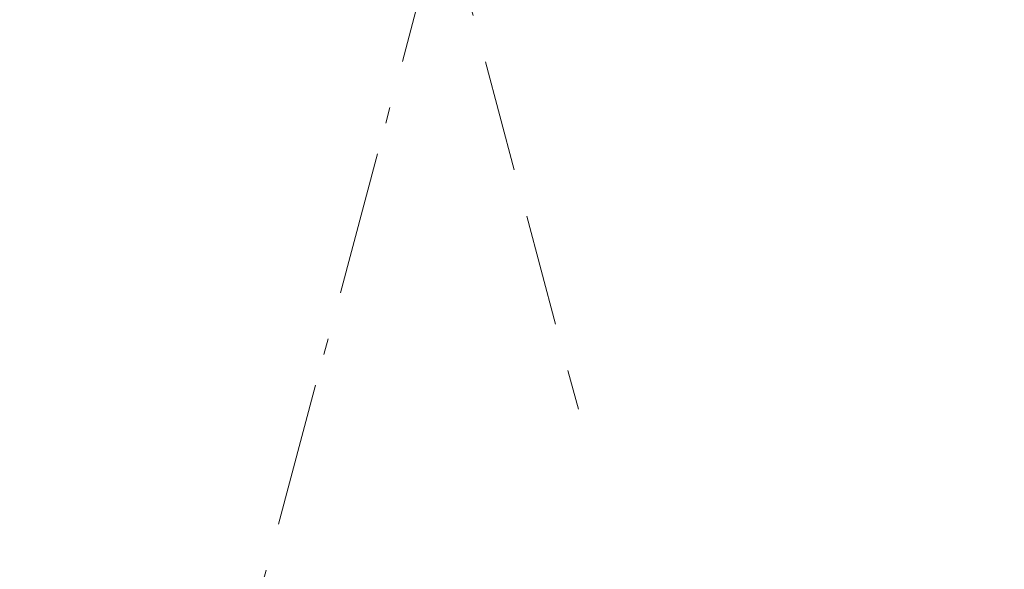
# Model space of a CAD drawing. Header units: millimetres. Extents: x -62314 to 79800, y -34032 to 28340.
# Tile 41 of 256: x 48771 to 50949, y -26558 to -25344. Entities that reach past the tile are written whole.
import ezdxf

# ---------------------------------------------------------------- set-up
doc = ezdxf.new("R2010")
doc.units = ezdxf.units.MM
doc.header["$LTSCALE"] = 508
doc.linetypes.add('Dash Style-2', pattern=[0.694425, 0.48607, -0.208355])
doc.linetypes.add('Dash Style-6', pattern=[1.04164, 0.625, -0.20828, 0.06943, -0.13893])
for name, color, linetype, lineweight in [('(00) tekening-stramien-algemeen', 7, 'Dash Style-6', 0), ('(04) bouwaanvraag-brandweer-bestaand-WBDBO 60min', 1, 'Dash Style-2', 0), ('None', 7, 'Continuous', 0)]:
    doc.layers.add(name, color=color, linetype=linetype, lineweight=lineweight)

# ---------------------------------------------------------------- blocks, each defined once
blk = doc.blocks.new('blok B 01 (2D)')
at = {"layer": '(04) bouwaanvraag-brandweer-bestaand-WBDBO 60min', "color": 6, "lineweight": 0, "transparency": 33554687}
blk.add_line((54605, 0), (55355, -1299.1), dxfattribs=at)
blk = doc.blocks.new('Stramien blok B')
at = {"layer": '(00) tekening-stramien-algemeen', "color": 2, "lineweight": 0, "transparency": 33554687}
blk.add_line((54510, 1818.9), (54510, -14997.6), dxfattribs=at)

msp = doc.modelspace()

# ---------------------------------------------------------------- block references
at = {"layer": 'None', "color": 17, "transparency": 33554687}
for name, p, rotation in [('blok B 01 (2D)', (-3125.94, -10622.93), 344.9999999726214), ('Stramien blok B', (0, 0), 344.9999645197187)]:
    msp.add_blockref(name, p, dxfattribs=dict(at, rotation=rotation))

doc.saveas('drawing.dxf')
